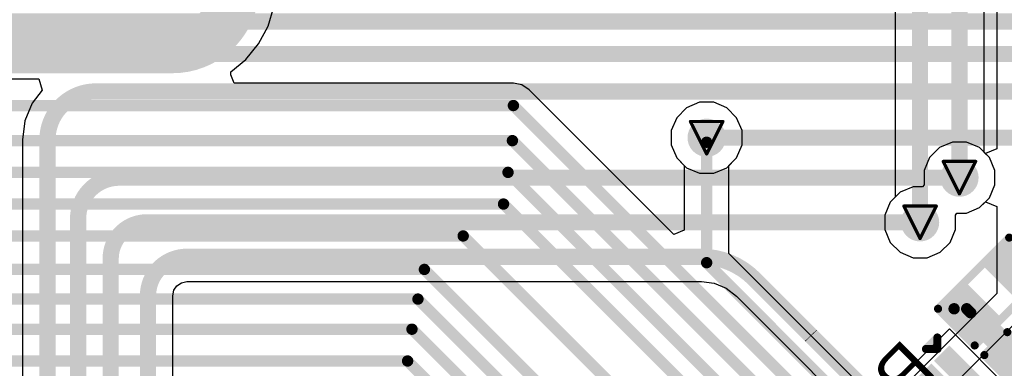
# Model space of a CAD drawing. Header units: inches. Extents: x 0 to 12.2, y 0 to 7.
# Tile 76 of 154: x 1.536 to 2.143, y 2.761 to 2.976. Entities that reach past the tile are written whole.
import ezdxf

# ---------------------------------------------------------------- set-up
doc = ezdxf.new("R2010")
doc.units = ezdxf.units.IN
doc.header["$MEASUREMENT"] = 0
for name, color, linetype in [('Bottom Layer', 5, 'Continuous'), ('Bottom Overlay', 54, 'Continuous'), ('Bottom Paste', 16, 'Continuous'), ('Bottom Solder', 6, 'Continuous'), ('Drill Drawing', 1, 'Continuous'), ('Layer 1', 16, 'Continuous'), ('Layer 2', 76, 'Continuous'), ('Top Layer', 1, 'Continuous'), ('Top Overlay', 2, 'Continuous'), ('Top Paste', 8, 'Continuous'), ('Top Solder', 216, 'Continuous'), ('Via Holes', 16, 'Continuous')]:
    doc.layers.add(name, color=color, linetype=linetype)
doc.styles.add('Arial', font='txt', dxfattribs={"height": 0.2})

# ---------------------------------------------------------------- blocks, each defined once
blk = doc.blocks.new('LQFP_128_EP_14_14__28')
at = {"layer": 'Top Layer'}
blk.add_hatch(color=1, dxfattribs=at).paths.add_polyline_path([(-0.26967, 0.24804), (-0.26967, 0.24016), (-0.32873, 0.24016), (-0.32873, 0.24804)])
at = {"layer": 'Top Paste'}
blk.add_hatch(color=8, dxfattribs=at).paths.add_polyline_path([(-0.26967, 0.24804), (-0.26967, 0.24016), (-0.32873, 0.24016), (-0.32873, 0.24804)])
at = {"layer": 'Top Solder'}
for points in [[(-0.26692, 0.25079), (-0.26692, 0.23741), (-0.33148, 0.23741), (-0.33148, 0.25079)], [(-0.26692, 0.23504), (-0.26692, 0.22166), (-0.33148, 0.22166), (-0.33148, 0.23504)]]:
    blk.add_hatch(color=216, dxfattribs=at).paths.add_polyline_path(points)
at = {"layer": 'Top Overlay', "const_width": 0.005}
for points in [[(-0.3352, 0.2441), (-0.3402, 0.2491)], [(-0.3402, 0.2391), (-0.3402, 0.2491)], [(-0.3402, 0.2391), (-0.3352, 0.2441)]]:
    blk.add_lwpolyline(points, dxfattribs=at)
at = {"layer": 'Top Overlay', "const_width": 0.0025}
for points in [[(-0.34145, 0.2491, 1), (-0.33895, 0.2491, 1)], [(-0.34145, 0.2491, 1), (-0.33895, 0.2491, 1)], [(-0.33645, 0.2441, 1), (-0.33395, 0.2441, 1)], [(-0.33645, 0.2441, 1), (-0.33395, 0.2441, 1)], [(-0.34145, 0.2391, 1), (-0.33895, 0.2391, 1)], [(-0.34145, 0.2391, 1), (-0.33895, 0.2391, 1)]]:
    blk.add_lwpolyline(points, format="xyb", close=True, dxfattribs=at)
blk = doc.blocks.new('R___0402_B_130')
at = {"layer": 'Bottom Layer'}
for points in [[(-0.0095, 0.0125), (-0.0095, -0.0125), (-0.0275, -0.0125), (-0.0275, 0.0125)], [(0.0275, 0.0125), (0.0275, -0.0125), (0.0095, -0.0125), (0.0095, 0.0125)]]:
    blk.add_hatch(color=5, dxfattribs=at).paths.add_polyline_path(points)
at = {"layer": 'Bottom Paste'}
for points in [[(-0.0095, 0.0125), (-0.0095, -0.0125), (-0.0275, -0.0125), (-0.0275, 0.0125)], [(0.0275, 0.0125), (0.0275, -0.0125), (0.0095, -0.0125), (0.0095, 0.0125)]]:
    blk.add_hatch(color=16, dxfattribs=at).paths.add_polyline_path(points)
at = {"layer": 'Bottom Solder'}
for points in [[(-0.00733, 0.01467), (-0.00733, -0.01467), (-0.02967, -0.01467), (-0.02967, 0.01467)], [(0.02967, 0.01467), (0.02967, -0.01467), (0.00733, -0.01467), (0.00733, 0.01467)]]:
    blk.add_hatch(color=6, dxfattribs=at).paths.add_polyline_path(points)
at = {"layer": 'Bottom Overlay'}
for points, const_width in [([(0.031, 0.016), (-0.031, 0.016)], 0.005), ([(-0.031, -0.016), (-0.031, 0.016)], 0.005), ([(0.031, -0.016), (0.031, 0.016)], 0.005), ([(0.032, 0.017), (-0.032, 0.017)], 0.000127), ([(0.031, -0.016), (-0.031, -0.016)], 0.005)]:
    blk.add_lwpolyline(points, dxfattribs=dict(at, const_width=const_width))
for points, const_width in [([(-0.03225, 0.016, 1), (-0.02975, 0.016, 1)], 0.0025), ([(-0.03225, 0.016, 1), (-0.02975, 0.016, 1)], 0.0025), ([(0.02975, 0.016, 1), (0.03225, 0.016, 1)], 0.0025), ([(0.02975, 0.016, 1), (0.03225, 0.016, 1)], 0.0025), ([(-0.03203, 0.017, 1), (-0.03197, 0.017, 1)], 0.0000635), ([(0.03197, 0.017, 1), (0.03203, 0.017, 1)], 0.0000635), ([(-0.03225, -0.016, 1), (-0.02975, -0.016, 1)], 0.0025), ([(-0.03225, -0.016, 1), (-0.02975, -0.016, 1)], 0.0025), ([(0.02975, -0.016, 1), (0.03225, -0.016, 1)], 0.0025), ([(0.02975, -0.016, 1), (0.03225, -0.016, 1)], 0.0025)]:
    blk.add_lwpolyline(points, format="xyb", close=True, dxfattribs=dict(at, const_width=const_width))
blk = doc.blocks.new('C___0402_B_319')
at = {"layer": 'Bottom Layer'}
for points in [[(-0.0095, 0.0125), (-0.0095, -0.0125), (-0.0275, -0.0125), (-0.0275, 0.0125)], [(0.0275, 0.0125), (0.0275, -0.0125), (0.0095, -0.0125), (0.0095, 0.0125)]]:
    blk.add_hatch(color=5, dxfattribs=at).paths.add_polyline_path(points)
at = {"layer": 'Bottom Paste'}
for points in [[(-0.0095, 0.0125), (-0.0095, -0.0125), (-0.0275, -0.0125), (-0.0275, 0.0125)], [(0.0275, 0.0125), (0.0275, -0.0125), (0.0095, -0.0125), (0.0095, 0.0125)]]:
    blk.add_hatch(color=16, dxfattribs=at).paths.add_polyline_path(points)
at = {"layer": 'Bottom Solder'}
for points in [[(-0.00714, 0.01486), (-0.00714, -0.01486), (-0.02986, -0.01486), (-0.02986, 0.01486)], [(0.02986, 0.01486), (0.02986, -0.01486), (0.00714, -0.01486), (0.00714, 0.01486)]]:
    blk.add_hatch(color=6, dxfattribs=at).paths.add_polyline_path(points)
at = {"layer": 'Bottom Overlay', "const_width": 0.005}
for points in [[(-0.011, 0.016), (-0.031, 0.016)], [(-0.031, -0.016), (-0.031, 0.016)], [(0.031, 0.016), (0.011, 0.016)], [(0.031, -0.016), (0.031, 0.016)], [(-0.011, -0.016), (-0.031, -0.016)], [(0.031, -0.016), (0.011, -0.016)]]:
    blk.add_lwpolyline(points, dxfattribs=at)
at = {"layer": 'Bottom Overlay', "const_width": 0.0025}
for points in [[(-0.03225, 0.016, 1), (-0.02975, 0.016, 1)], [(-0.03225, 0.016, 1), (-0.02975, 0.016, 1)], [(-0.01225, 0.016, 1), (-0.00975, 0.016, 1)], [(0.00975, 0.016, 1), (0.01225, 0.016, 1)], [(0.02975, 0.016, 1), (0.03225, 0.016, 1)], [(0.02975, 0.016, 1), (0.03225, 0.016, 1)], [(-0.03225, -0.016, 1), (-0.02975, -0.016, 1)], [(-0.03225, -0.016, 1), (-0.02975, -0.016, 1)], [(-0.01225, -0.016, 1), (-0.00975, -0.016, 1)], [(0.00975, -0.016, 1), (0.01225, -0.016, 1)], [(0.02975, -0.016, 1), (0.03225, -0.016, 1)], [(0.02975, -0.016, 1), (0.03225, -0.016, 1)]]:
    blk.add_lwpolyline(points, format="xyb", close=True, dxfattribs=at)

msp = doc.modelspace()

# ---------------------------------------------------------------- hatches: boundary and pattern name
at = {"layer": 'Bottom Layer'}
h = msp.add_hatch(color=5, dxfattribs=at)
edge = h.paths.add_edge_path()
edge.add_arc((1.95944, 2.90339), 0.01181, 0, 360)
h = msp.add_hatch(color=5, dxfattribs=at)
edge = h.paths.add_edge_path()
edge.add_arc((2.1153, 2.87877), 0.01181, 0, 360)
h = msp.add_hatch(color=5, dxfattribs=at)
edge = h.paths.add_edge_path()
edge.add_arc((2.091, 2.85123), 0.01181, 0, 360)
at = {"layer": 'Layer 1'}
h = msp.add_hatch(color=16, dxfattribs=at)
edge = h.paths.add_edge_path()
edge.add_arc((1.95944, 2.90339), 0.01181, 0, 360)
h = msp.add_hatch(color=16, dxfattribs=at)
edge = h.paths.add_edge_path()
edge.add_arc((2.1153, 2.87877), 0.01181, 0, 360)
h = msp.add_hatch(color=16, dxfattribs=at)
edge = h.paths.add_edge_path()
edge.add_arc((2.091, 2.85123), 0.01181, 0, 360)
at = {"layer": 'Layer 2'}
h = msp.add_hatch(color=76, dxfattribs=at)
edge = h.paths.add_edge_path()
edge.add_arc((1.95944, 2.90339), 0.01181, 0, 360)
h = msp.add_hatch(color=76, dxfattribs=at)
edge = h.paths.add_edge_path()
edge.add_arc((2.1153, 2.87877), 0.01181, 0, 360)
h = msp.add_hatch(color=76, dxfattribs=at)
edge = h.paths.add_edge_path()
edge.add_arc((2.091, 2.85123), 0.01181, 0, 360)
at = {"layer": 'Top Layer'}
h = msp.add_hatch(color=1, dxfattribs=at)
edge = h.paths.add_edge_path()
edge.add_arc((1.95944, 2.90339), 0.01181, 0, 360)
h = msp.add_hatch(color=1, dxfattribs=at)
edge = h.paths.add_edge_path()
edge.add_arc((2.1153, 2.87877), 0.01181, 0, 360)
h = msp.add_hatch(color=1, dxfattribs=at)
edge = h.paths.add_edge_path()
edge.add_arc((2.091, 2.85123), 0.01181, 0, 360)
at = {"layer": 'Via Holes'}
h = msp.add_hatch(color=7, dxfattribs=at)
edge = h.paths.add_edge_path()
edge.add_arc((1.95944, 2.90339), 0.00591, 0, 360)
h = msp.add_hatch(color=7, dxfattribs=at)
edge = h.paths.add_edge_path()
edge.add_arc((2.1153, 2.87877), 0.00591, 0, 360)
h = msp.add_hatch(color=7, dxfattribs=at)
edge = h.paths.add_edge_path()
edge.add_arc((2.091, 2.85123), 0.00591, 0, 360)

# ---------------------------------------------------------------- linework, layer by layer
at = {"layer": 'Bottom Layer'}
for p, q in [((0.99519, 2.93971), (1.54771, 2.93971)), ((1.54771, 2.93971), (1.54982, 2.93271)), ((1.54982, 2.93271), (1.54367, 2.92469)), ((1.54367, 2.92469), (1.53915, 2.91379)), ((1.53915, 2.91379), (1.53761, 2.90209)), ((1.53761, 2.90209), (1.53771, 2.90209)), ((1.53771, 2.90209), (1.53771, 2.194)), ((1.63099, 2.80932), (1.63287, 2.81213)), ((1.63287, 2.81213), (1.63568, 2.81401)), ((1.63568, 2.81401), (1.639, 2.81467)), ((1.639, 2.81467), (1.639, 2.81471)), ((1.639, 2.81471), (1.9559, 2.81471)), ((1.9559, 2.81471), (1.95599, 2.81471)), ((1.95599, 2.81471), (1.95617, 2.81474)), ((1.95617, 2.81474), (1.96402, 2.81371)), ((1.96402, 2.81371), (1.97151, 2.81061)), ((1.63029, 2.27424), (1.63029, 2.806)), ((1.63029, 2.806), (1.63033, 2.806)), ((1.63033, 2.806), (1.63099, 2.80932)), ((1.97151, 2.81061), (1.97779, 2.80579)), ((1.97779, 2.80579), (1.97789, 2.80564)), ((1.97789, 2.80564), (1.97795, 2.80557)), ((1.97795, 2.80557), (1.97795, 2.80557)), ((1.97795, 2.80557), (2.01278, 2.77074)), ((2.01278, 2.77074), (2.01296, 2.77056)), ((2.01296, 2.77056), (2.01302, 2.77052)), ((2.01302, 2.77052), (2.01305, 2.77047)), ((2.01305, 2.77047), (2.05821, 2.72531))]:
    msp.add_line(p, q, dxfattribs=at)
for points, const_width in [([(0.97025, 2.975), (3.03095, 2.975)], 0.01), ([(0.988, 2.955), (2.98357, 2.955)], 0.01), ([(1.58282, 2.93191), (2.72909, 2.93191)], 0.01), ([(1.95944, 2.90339), (2.68897, 2.90339)], 0.01), ([(1.553, 2.194), (1.553, 2.90209)], 0.01), ([(1.59723, 2.87877), (2.1153, 2.87877)], 0.01), ([(1.5719, 2.2311), (1.5719, 2.85343)], 0.01), ([(1.61428, 2.85123), (2.091, 2.85123)], 0.01), ([(1.639, 2.83), (1.95592, 2.83)], 0.01), ([(1.95592, 2.83), (1.95601, 2.83)], 0.01), ([(1.592, 2.244), (1.592, 2.82895)], 0.01), ([(1.98869, 2.81647), (1.98875, 2.8164)], 0.01), ([(1.98875, 2.8164), (2.02364, 2.78152)], 0.01), ([(1.615, 2.27424), (1.615, 2.806)], 0.01), ([(2.112, 2.79794), (2.11977, 2.79794)], 0.007), ([(2.12225, 2.79547), (2.17937, 2.73835)], 0.015), ([(2.11977, 2.79794), (2.12225, 2.79547)], 0.007), ([(2.02364, 2.78152), (2.02386, 2.78129)], 0.01), ([(2.02386, 2.78129), (2.29824, 2.50691)], 0.01)]:
    msp.add_lwpolyline(points, dxfattribs=dict(at, const_width=const_width))
at = {"layer": 'Bottom Layer', "const_width": 0.01}
for points in [[(1.553, 2.90209, -0.414214), (1.58282, 2.93191)], [(1.5719, 2.85343, -0.414214), (1.59723, 2.87877)], [(1.592, 2.82895, -0.414214), (1.61428, 2.85123)], [(1.615, 2.806, -0.414214), (1.639, 2.83)], [(1.95601, 2.83, -0.198564), (1.98869, 2.81647)]]:
    msp.add_lwpolyline(points, format="xyb", dxfattribs=at)
at = {"layer": 'Bottom Layer'}
for points, const_width in [([(1.58032, 2.93191, 1), (1.58532, 2.93191, 1)], 0.005), ([(1.58032, 2.93191, 1), (1.58532, 2.93191, 1)], 0.005), ([(1.95694, 2.90339, 1), (1.96194, 2.90339, 1)], 0.005), ([(1.5505, 2.90209, 1), (1.5555, 2.90209, 1)], 0.005), ([(1.5505, 2.90209, 1), (1.5555, 2.90209, 1)], 0.005), ([(1.59473, 2.87877, 1), (1.59973, 2.87877, 1)], 0.005), ([(1.59473, 2.87877, 1), (1.59973, 2.87877, 1)], 0.005), ([(2.1128, 2.87877, 1), (2.1178, 2.87877, 1)], 0.005), ([(1.5694, 2.85343, 1), (1.5744, 2.85343, 1)], 0.005), ([(1.5694, 2.85343, 1), (1.5744, 2.85343, 1)], 0.005), ([(1.61178, 2.85123, 1), (1.61678, 2.85123, 1)], 0.005), ([(1.61178, 2.85123, 1), (1.61678, 2.85123, 1)], 0.005), ([(2.0885, 2.85123, 1), (2.0935, 2.85123, 1)], 0.005), ([(1.6365, 2.83, 1), (1.6415, 2.83, 1)], 0.005), ([(1.6365, 2.83, 1), (1.6415, 2.83, 1)], 0.005), ([(1.95342, 2.83, 1), (1.95842, 2.83, 1)], 0.005), ([(1.95342, 2.83, 1), (1.95842, 2.83, 1)], 0.005), ([(1.95351, 2.83, 1), (1.95851, 2.83, 1)], 0.005), ([(1.95351, 2.83, 1), (1.95851, 2.83, 1)], 0.005), ([(1.5895, 2.82895, 1), (1.5945, 2.82895, 1)], 0.005), ([(1.5895, 2.82895, 1), (1.5945, 2.82895, 1)], 0.005), ([(1.98619, 2.81647, 1), (1.99119, 2.81647, 1)], 0.005), ([(1.98619, 2.81647, 1), (1.99119, 2.81647, 1)], 0.005), ([(1.98625, 2.8164, 1), (1.99125, 2.8164, 1)], 0.005), ([(1.98625, 2.8164, 1), (1.99125, 2.8164, 1)], 0.005), ([(1.6125, 2.806, 1), (1.6175, 2.806, 1)], 0.005), ([(1.6125, 2.806, 1), (1.6175, 2.806, 1)], 0.005), ([(2.11025, 2.79794, 1), (2.11375, 2.79794, 1)], 0.0035), ([(2.1185, 2.79547, 1), (2.126, 2.79547, 1)], 0.0075), ([(2.11802, 2.79794, 1), (2.12152, 2.79794, 1)], 0.0035), ([(2.11802, 2.79794, 1), (2.12152, 2.79794, 1)], 0.0035), ([(2.1205, 2.79547, 1), (2.124, 2.79547, 1)], 0.0035), ([(2.02114, 2.78152, 1), (2.02614, 2.78152, 1)], 0.005), ([(2.02114, 2.78152, 1), (2.02614, 2.78152, 1)], 0.005), ([(2.02136, 2.78129, 1), (2.02636, 2.78129, 1)], 0.005), ([(2.02136, 2.78129, 1), (2.02636, 2.78129, 1)], 0.005)]:
    msp.add_lwpolyline(points, format="xyb", close=True, dxfattribs=dict(at, const_width=const_width))
at = {"layer": 'Drill Drawing', "const_width": 0.002}
for points in [[(1.94944, 2.91339), (1.96944, 2.91339)], [(1.94944, 2.91339), (1.95944, 2.89339)], [(1.95944, 2.89339), (1.96944, 2.91339)], [(2.1053, 2.88877), (2.1253, 2.88877)], [(2.1053, 2.88877), (2.1153, 2.86877)], [(2.1153, 2.86877), (2.1253, 2.88877)], [(2.081, 2.86123), (2.101, 2.86123)], [(2.081, 2.86123), (2.091, 2.84123)], [(2.091, 2.84123), (2.101, 2.86123)]]:
    msp.add_lwpolyline(points, dxfattribs=at)
at = {"layer": 'Drill Drawing', "const_width": 0.001}
for points in [[(1.94894, 2.91339, 1), (1.94994, 2.91339, 1)], [(1.94894, 2.91339, 1), (1.94994, 2.91339, 1)], [(1.96894, 2.91339, 1), (1.96994, 2.91339, 1)], [(1.96894, 2.91339, 1), (1.96994, 2.91339, 1)], [(1.95894, 2.89339, 1), (1.95994, 2.89339, 1)], [(1.95894, 2.89339, 1), (1.95994, 2.89339, 1)], [(2.1048, 2.88877, 1), (2.1058, 2.88877, 1)], [(2.1048, 2.88877, 1), (2.1058, 2.88877, 1)], [(2.1248, 2.88877, 1), (2.1258, 2.88877, 1)], [(2.1248, 2.88877, 1), (2.1258, 2.88877, 1)], [(2.1148, 2.86877, 1), (2.1158, 2.86877, 1)], [(2.1148, 2.86877, 1), (2.1158, 2.86877, 1)], [(2.0805, 2.86123, 1), (2.0815, 2.86123, 1)], [(2.0805, 2.86123, 1), (2.0815, 2.86123, 1)], [(2.1005, 2.86123, 1), (2.1015, 2.86123, 1)], [(2.1005, 2.86123, 1), (2.1015, 2.86123, 1)], [(2.0905, 2.84123, 1), (2.0915, 2.84123, 1)], [(2.0905, 2.84123, 1), (2.0915, 2.84123, 1)]]:
    msp.add_lwpolyline(points, format="xyb", close=True, dxfattribs=at)
at = {"layer": 'Layer 1'}
for p, q in [((1.94708, 2.92188), (1.94095, 2.91574)), ((1.9551, 2.9252), (1.94708, 2.92188)), ((1.96378, 2.9252), (1.9551, 2.9252)), ((1.97179, 2.92188), (1.96378, 2.9252)), ((1.97793, 2.91574), (1.97179, 2.92188)), ((1.94095, 2.91574), (1.93763, 2.90773)), ((1.98125, 2.90773), (1.97793, 2.91574)), ((1.93763, 2.90773), (1.93763, 2.89905)), ((1.98125, 2.89905), (1.98125, 2.90773)), ((1.93763, 2.89905), (1.94095, 2.89103)), ((1.97793, 2.89103), (1.98125, 2.89905)), ((2.10294, 2.89726), (2.09681, 2.89113)), ((2.11096, 2.90058), (2.10294, 2.89726)), ((2.11964, 2.90058), (2.11096, 2.90058)), ((2.12765, 2.89726), (2.11964, 2.90058)), ((2.13379, 2.89113), (2.12765, 2.89726)), ((1.94095, 2.89103), (1.94708, 2.8849)), ((1.97179, 2.8849), (1.97793, 2.89103)), ((2.09681, 2.89113), (2.09349, 2.88311)), ((2.13711, 2.88311), (2.13379, 2.89113)), ((1.94708, 2.8849), (1.9551, 2.88158)), ((1.96378, 2.88158), (1.97179, 2.8849)), ((1.9551, 2.88158), (1.96378, 2.88158)), ((2.09349, 2.88311), (2.09349, 2.87443)), ((2.13711, 2.87443), (2.13711, 2.88311)), ((2.08666, 2.87304), (2.07865, 2.86972)), ((2.09256, 2.87304), (2.08666, 2.87304)), ((2.09349, 2.87443), (2.09256, 2.87304)), ((2.13379, 2.86642), (2.13711, 2.87443)), ((2.07865, 2.86972), (2.07251, 2.86359)), ((2.12765, 2.86028), (2.13379, 2.86642)), ((2.07251, 2.86359), (2.06919, 2.85557)), ((2.11964, 2.85696), (2.12765, 2.86028)), ((2.06919, 2.85557), (2.06919, 2.84689)), ((2.11281, 2.85557), (2.11374, 2.85696)), ((2.11281, 2.84689), (2.11281, 2.85557)), ((2.11374, 2.85696), (2.11964, 2.85696)), ((2.06919, 2.84689), (2.07251, 2.83888)), ((2.10949, 2.83888), (2.11281, 2.84689)), ((2.07251, 2.83888), (2.07865, 2.83274)), ((2.10335, 2.83274), (2.10949, 2.83888)), ((2.07865, 2.83274), (2.08666, 2.82942)), ((2.08666, 2.82942), (2.09534, 2.82942)), ((2.09534, 2.82942), (2.10335, 2.83274))]:
    msp.add_line(p, q, dxfattribs=at)
at = {"layer": 'Layer 2'}
for p, q in [((2.13832, 3.01222), (2.13832, 2.89649)), ((1.94708, 2.92188), (1.94095, 2.91574)), ((1.9551, 2.9252), (1.94708, 2.92188)), ((1.96378, 2.9252), (1.9551, 2.9252)), ((1.97179, 2.92188), (1.96378, 2.9252)), ((1.97793, 2.91574), (1.97179, 2.92188)), ((1.94095, 2.91574), (1.93763, 2.90773)), ((1.98125, 2.90773), (1.97793, 2.91574)), ((1.93763, 2.90773), (1.93763, 2.89905)), ((1.98125, 2.89905), (1.98125, 2.90773)), ((1.93763, 2.89905), (1.94095, 2.89103)), ((1.97793, 2.89103), (1.98125, 2.89905)), ((2.10294, 2.89726), (2.09681, 2.89113)), ((2.11096, 2.90058), (2.10294, 2.89726)), ((2.11964, 2.90058), (2.11096, 2.90058)), ((2.12765, 2.89726), (2.11964, 2.90058)), ((2.13132, 2.89359), (2.12765, 2.89726)), ((2.13832, 2.89649), (2.13132, 2.89359)), ((1.94095, 2.89103), (1.94708, 2.8849)), ((1.97179, 2.8849), (1.97793, 2.89103)), ((2.09681, 2.89113), (2.09349, 2.88311)), ((1.94708, 2.8849), (1.9551, 2.88158)), ((1.96378, 2.88158), (1.97179, 2.8849)), ((1.9551, 2.88158), (1.96378, 2.88158)), ((2.09349, 2.88311), (2.09349, 2.87443)), ((2.08666, 2.87304), (2.07865, 2.86972)), ((2.09256, 2.87304), (2.08666, 2.87304)), ((2.09349, 2.87443), (2.09256, 2.87304)), ((2.07865, 2.86972), (2.07251, 2.86359)), ((2.07251, 2.86359), (2.06919, 2.85557)), ((2.11964, 2.85696), (2.12765, 2.86028)), ((2.12765, 2.86028), (2.13132, 2.86395)), ((2.13132, 2.86395), (2.13832, 2.86105)), ((2.13832, 2.86105), (2.13832, 2.80744)), ((2.06919, 2.85557), (2.06919, 2.84689)), ((2.11281, 2.85557), (2.11374, 2.85696)), ((2.11281, 2.84689), (2.11281, 2.85557)), ((2.11374, 2.85696), (2.11964, 2.85696)), ((2.06919, 2.84689), (2.07251, 2.83888)), ((2.10949, 2.83888), (2.11281, 2.84689)), ((2.07251, 2.83888), (2.07865, 2.83274)), ((2.10335, 2.83274), (2.10949, 2.83888)), ((2.07865, 2.83274), (2.08666, 2.82942)), ((2.08666, 2.82942), (2.09534, 2.82942)), ((2.09534, 2.82942), (2.10335, 2.83274)), ((2.0494, 2.68889), (2.17593, 2.81542)), ((2.13832, 2.80744), (1.9337, 2.60282))]:
    msp.add_line(p, q, dxfattribs=at)
at = {"layer": 'Top Layer'}
for p, q in [((2.13059, 2.89432), (2.13059, 3.494)), ((2.07571, 3.46537), (2.07571, 2.86678)), ((1.68904, 2.9722), (1.69267, 2.98416)), ((1.68315, 2.96118), (1.68904, 2.9722)), ((1.67522, 2.95151), (1.68315, 2.96118)), ((1.66606, 2.94399), (1.67522, 2.95151)), ((1.66607, 2.94224), (1.66606, 2.94399)), ((1.66808, 2.93699), (1.66607, 2.94224)), ((1.84029, 2.93699), (1.66808, 2.93699)), ((1.84556, 2.93595), (1.84029, 2.93699)), ((1.85002, 2.93296), (1.84556, 2.93595)), ((1.93921, 2.84378), (1.85002, 2.93296)), ((1.94708, 2.92188), (1.94095, 2.91574)), ((1.9551, 2.9252), (1.94708, 2.92188)), ((1.96378, 2.9252), (1.9551, 2.9252)), ((1.97179, 2.92188), (1.96378, 2.9252)), ((1.97793, 2.91574), (1.97179, 2.92188)), ((1.94095, 2.91574), (1.93763, 2.90773)), ((1.98125, 2.90773), (1.97793, 2.91574)), ((1.93763, 2.90773), (1.93763, 2.89905)), ((1.98125, 2.89905), (1.98125, 2.90773)), ((1.93763, 2.89905), (1.94095, 2.89103)), ((1.97793, 2.89103), (1.98125, 2.89905)), ((1.94095, 2.89103), (1.94567, 2.88631)), ((1.9732, 2.88631), (1.97793, 2.89103)), ((2.13379, 2.89113), (2.13059, 2.89432)), ((2.13711, 2.88311), (2.13379, 2.89113)), ((1.94567, 2.88631), (1.94567, 2.84646)), ((1.9732, 2.83205), (1.9732, 2.88631)), ((2.13711, 2.87443), (2.13711, 2.88311)), ((2.13379, 2.86642), (2.13711, 2.87443)), ((2.07571, 2.86678), (2.07251, 2.86359)), ((2.12765, 2.86028), (2.13379, 2.86642)), ((2.07251, 2.86359), (2.06919, 2.85557)), ((2.11964, 2.85696), (2.12765, 2.86028)), ((2.06919, 2.85557), (2.06919, 2.84689)), ((2.11281, 2.85557), (2.11374, 2.85696)), ((2.11281, 2.84689), (2.11281, 2.85557)), ((2.11374, 2.85696), (2.11964, 2.85696)), ((1.94567, 2.84646), (1.93921, 2.84378)), ((2.06919, 2.84689), (2.07251, 2.83888)), ((2.10949, 2.83888), (2.11281, 2.84689)), ((2.07251, 2.83888), (2.07865, 2.83274)), ((2.10335, 2.83274), (2.10949, 2.83888)), ((2.06058, 2.74468), (1.9732, 2.83205)), ((2.07865, 2.83274), (2.08666, 2.82942)), ((2.08666, 2.82942), (2.09534, 2.82942)), ((2.09534, 2.82942), (2.10335, 2.83274)), ((2.10909, 2.78551), (2.08938, 2.7658)), ((2.16073, 2.73386), (2.10909, 2.78551)), ((2.08681, 2.76324), (2.0671, 2.74353)), ((2.08938, 2.7658), (2.08681, 2.76324))]:
    msp.add_line(p, q, dxfattribs=at)
for points, const_width in [([(2.1153, 2.88877), (2.1153, 3.494)], 0.01), ([(2.091, 2.86123), (2.091, 3.46706)], 0.01), ([(1.25438, 2.95814), (1.63013, 2.95814)], 0.03), ([(0.12795, 2.92323), (1.84029, 2.92323)], 0.007), ([(1.84029, 2.92323), (2.0715, 2.69202)], 0.007), ([(0.53149, 2.90158), (1.83967, 2.90158)], 0.007), ([(1.83967, 2.90158), (2.06036, 2.68088)], 0.007), ([(1.95944, 2.82635), (1.95944, 2.9006)], 0.007), ([(0.90765, 2.88202), (1.83697, 2.88202)], 0.007), ([(1.83697, 2.88202), (2.04923, 2.66975)], 0.007), ([(0.8836, 2.8625), (1.8342, 2.8625)], 0.007), ([(1.8342, 2.8625), (2.03809, 2.65861)], 0.007), ([(0.55088, 2.84282), (1.80933, 2.84282)], 0.007), ([(1.80933, 2.84282), (2.01581, 2.63634)], 0.007), ([(1.95944, 2.82635), (2.08263, 2.70316)], 0.007), ([(0.53213, 2.8222), (1.7854, 2.8222)], 0.007), ([(1.7854, 2.8222), (1.99354, 2.61406)], 0.007), ([(0.51105, 2.80391), (1.78144, 2.80391)], 0.007), ([(1.78144, 2.80391), (1.98242, 2.60294)], 0.007), ([(0.49027, 2.78533), (1.77775, 2.78533)], 0.007), ([(1.77775, 2.78533), (1.97128, 2.5918)], 0.007), ([(0.12795, 2.76575), (1.77506, 2.76575)], 0.007), ([(1.77506, 2.76575), (1.96014, 2.58066)], 0.007)]:
    msp.add_lwpolyline(points, dxfattribs=dict(at, const_width=const_width))
at = {"layer": 'Top Layer', "const_width": 0.03}
msp.add_lwpolyline([(1.66859, 2.9966, -0.414214), (1.63013, 2.95814)], format="xyb", dxfattribs=at)
at = {"layer": 'Top Layer'}
for points, const_width in [([(1.62263, 2.95814, 1), (1.63763, 2.95814, 1)], 0.015), ([(1.62263, 2.95814, 1), (1.63763, 2.95814, 1)], 0.015), ([(1.83854, 2.92323, 1), (1.84204, 2.92323, 1)], 0.0035), ([(1.83854, 2.92323, 1), (1.84204, 2.92323, 1)], 0.0035), ([(1.83792, 2.90158, 1), (1.84142, 2.90158, 1)], 0.0035), ([(1.83792, 2.90158, 1), (1.84142, 2.90158, 1)], 0.0035), ([(1.95769, 2.9006, 1), (1.96119, 2.9006, 1)], 0.0035), ([(2.1128, 2.88877, 1), (2.1178, 2.88877, 1)], 0.005), ([(1.83522, 2.88202, 1), (1.83872, 2.88202, 1)], 0.0035), ([(1.83522, 2.88202, 1), (1.83872, 2.88202, 1)], 0.0035), ([(1.83245, 2.8625, 1), (1.83595, 2.8625, 1)], 0.0035), ([(1.83245, 2.8625, 1), (1.83595, 2.8625, 1)], 0.0035), ([(2.0885, 2.86123, 1), (2.0935, 2.86123, 1)], 0.005), ([(1.80758, 2.84282, 1), (1.81108, 2.84282, 1)], 0.0035), ([(1.80758, 2.84282, 1), (1.81108, 2.84282, 1)], 0.0035), ([(1.95769, 2.82635, 1), (1.96119, 2.82635, 1)], 0.0035), ([(1.95769, 2.82635, 1), (1.96119, 2.82635, 1)], 0.0035), ([(1.78365, 2.8222, 1), (1.78715, 2.8222, 1)], 0.0035), ([(1.78365, 2.8222, 1), (1.78715, 2.8222, 1)], 0.0035), ([(1.77969, 2.80391, 1), (1.78319, 2.80391, 1)], 0.0035), ([(1.77969, 2.80391, 1), (1.78319, 2.80391, 1)], 0.0035), ([(1.776, 2.78533, 1), (1.7795, 2.78533, 1)], 0.0035), ([(1.776, 2.78533, 1), (1.7795, 2.78533, 1)], 0.0035), ([(1.77331, 2.76575, 1), (1.77681, 2.76575, 1)], 0.0035), ([(1.77331, 2.76575, 1), (1.77681, 2.76575, 1)], 0.0035)]:
    msp.add_lwpolyline(points, format="xyb", close=True, dxfattribs=dict(at, const_width=const_width))

# ---------------------------------------------------------------- block references
for name, p, rotation in [('R___0402_B_130', (2.13533, 2.80855), 225), ('LQFP_128_EP_14_14__28', (2.16614, 2.36353), 315), ('C___0402_B_319', (2.16389, 2.77999), 225)]:
    msp.add_blockref(name, p, dxfattribs=dict(rotation=rotation))

# ---------------------------------------------------------------- texts
at = {"layer": 'Bottom Overlay', "style": 'Arial', "text_generation_flag": 2}
msp.add_text('R34', height=0.03, rotation=45, dxfattribs=at).set_placement((2.10208, 2.75919))

doc.saveas('drawing.dxf')
